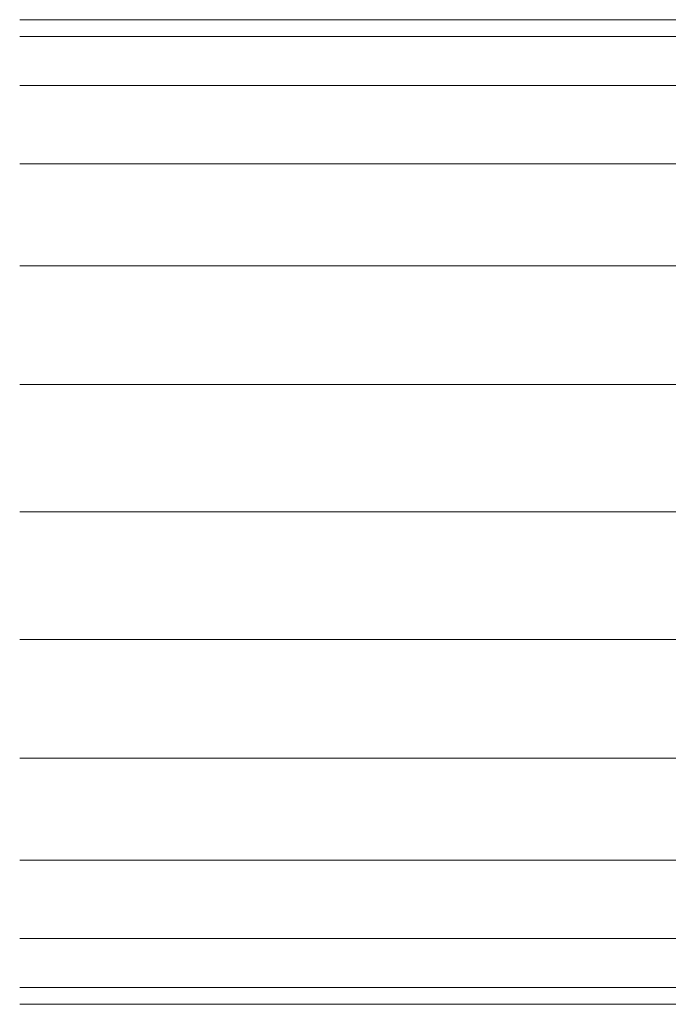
# Model space of a CAD drawing. Header units: millimetres. Extents: x 101535 to 192135, y -3968 to 17259.
# Tile 2 of 92: x 102814 to 102886, y -1050 to -940. Entities that reach past the tile are written whole.
import ezdxf

# ---------------------------------------------------------------- set-up
doc = ezdxf.new("R2010")
doc.units = ezdxf.units.MM
doc.layers.add('A-GENM', color=7, linetype='Continuous', lineweight=18)

# ---------------------------------------------------------------- blocks, each defined once
blk = doc.blocks.new('Bezpośredni kształt - IR 026-25_3D1_2025_09_11-303260-Przekrój 29')
at = {"layer": 'A-GENM'}
for p, q in [((102813.66, -940), (103064.61, -940)), ((102813.66, -941.87), (103064.61, -941.87)), ((102813.66, -947.37), (103064.61, -947.37)), ((102813.66, -956.11), (103064.61, -956.11)), ((102813.66, -967.5), (103064.61, -967.5)), ((102813.66, -980.76), (103064.61, -980.76)), ((102813.66, -995), (103064.61, -995)), ((102813.66, -1009.24), (103064.61, -1009.24)), ((102813.66, -1022.5), (103064.61, -1022.5)), ((102813.66, -1033.89), (103064.61, -1033.89)), ((102813.66, -1042.63), (103064.61, -1042.63)), ((102813.66, -1048.13), (103064.61, -1048.13)), ((103064.61, -1050), (102813.66, -1050))]:
    blk.add_line(p, q, dxfattribs=at)
blk = doc.blocks.new('Bezpośredni kształt - KRATA-303261-Przekrój 29')
blk.add_blockref('Bezpośredni kształt - IR 026-25_3D1_2025_09_11-303260-Przekrój 29', (0, 0))
blk = doc.blocks.new('IR 026-25_3D1_2025_09_11_ifc-1-Przekrój 29')
at = {"layer": 'A-GENM', "lineweight": 18}
blk.add_blockref('Bezpośredni kształt - KRATA-303261-Przekrój 29', (0, 0), dxfattribs=at)

msp = doc.modelspace()

# ---------------------------------------------------------------- block references
at = {"lineweight": 5}
msp.add_blockref('IR 026-25_3D1_2025_09_11_ifc-1-Przekrój 29', (0, 0), dxfattribs=at)

doc.saveas('drawing.dxf')
